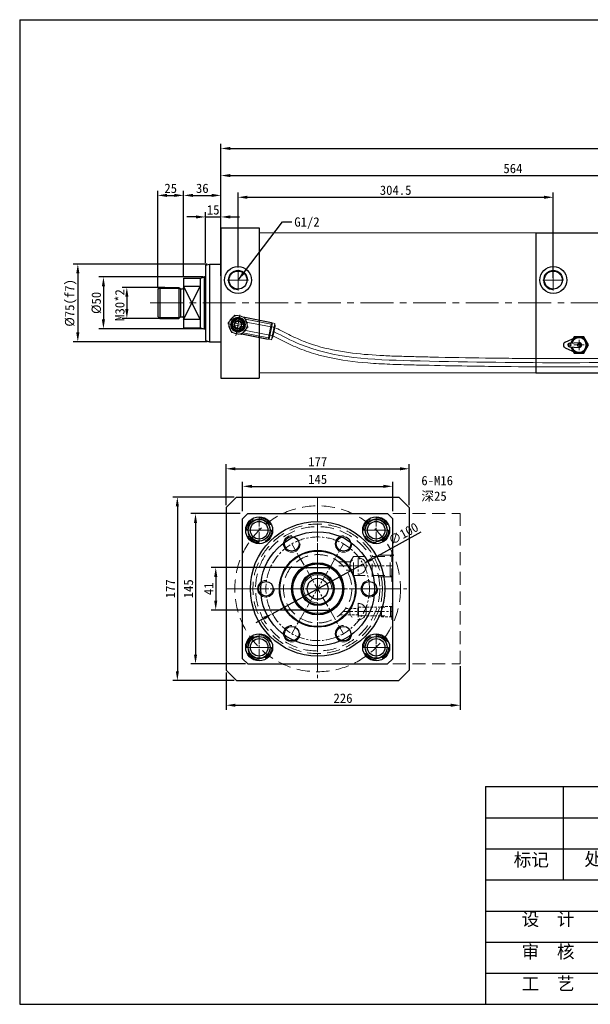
# Model space of a CAD drawing. Header units: millimetres. Extents: x -14356 to -12956, y -3120 to -2170.
# Tile 1 of 3: x -14356 to -13805, y -3120 to -2170. Entities that reach past the tile are written whole.
import ezdxf

# ---------------------------------------------------------------- set-up
doc = ezdxf.new("R2010")
doc.units = ezdxf.units.MM
doc.linetypes.add('CENTER', pattern=[50.8, 31.75, -6.35, 6.35, -6.35])
doc.linetypes.add('DASHED', pattern=[19.05, 12.7, -6.35])
doc.layers.get('Defpoints').update_dxf_attribs({"lineweight": 25})
for name, color, linetype, lineweight in [('图层1', 7, 'Continuous', 25), ('图层2', 3, 'CENTER', 13), ('图层3', 2, 'Continuous', 13), ('图层4', 1, 'Continuous', 30), ('图层5', 5, 'DASHED', 13), ('图层7', 4, 'Continuous', 15)]:
    doc.layers.add(name, color=color, linetype=linetype, lineweight=lineweight)
doc.dimstyles.new('ISO-25', dxfattribs={"dimtxt": 2.5, "dimasz": 2.5, "dimexe": 1.25, "dimexo": 0.625, "dimtad": 1, "dimtxsty": 'Standard', "dimcen": 2.5, "dimadec": 0, "dimazin": 0, "dimtfac": 1, "dimtmove": 0, "dimatfit": 3, "dimfxl": 1, "dimarcsym": 0})

# ---------------------------------------------------------------- blocks, each defined once
blk = doc.blocks.new('*D734')
at = {"layer": 'Defpoints', "color": 0}
for p in [(-14213.99, -2428.07), (-14252.84, -2458.07), (-14213.99, -2458.07)]:
    blk.add_point(p, dxfattribs=at)
at = {"layer": '图层3', "color": 0, "lineweight": -2}
for p, q in [((-14216.24, -2428.07), (-14257.34, -2428.07)), ((-14252.84, -2437.07), (-14252.84, -2449.07)), ((-14216.24, -2458.07), (-14257.34, -2458.07))]:
    blk.add_line(p, q, dxfattribs=at)
at = {"layer": '图层3', "color": 0}
for points in [[(-14251.34, -2437.07), (-14254.34, -2437.07), (-14252.84, -2428.07)], [(-14254.34, -2449.07), (-14251.34, -2449.07), (-14252.84, -2458.07)]]:
    blk.add_solid(points, dxfattribs=at)
at = {"layer": '图层3', "color": 0, "insert": (-14259.59, -2445.14), "char_height": 9, "attachment_point": 5, "rotation": 90}
blk.add_mtext('M30*2', dxfattribs=at)
blk = doc.blocks.new('*D735')
at = {"layer": 'Defpoints', "color": 0}
for p in [(-14176.99, -2418.07), (-14275.47, -2468.07), (-14176.99, -2468.07)]:
    blk.add_point(p, dxfattribs=at)
at = {"layer": '图层3', "color": 0, "lineweight": -2}
for p, q in [((-14179.24, -2418.07), (-14279.97, -2418.07)), ((-14275.47, -2427.07), (-14275.47, -2459.07)), ((-14179.24, -2468.07), (-14279.97, -2468.07))]:
    blk.add_line(p, q, dxfattribs=at)
at = {"layer": '图层3', "color": 0}
for points in [[(-14273.97, -2427.07), (-14276.97, -2427.07), (-14275.47, -2418.07)], [(-14276.97, -2459.07), (-14273.97, -2459.07), (-14275.47, -2468.07)]]:
    blk.add_solid(points, dxfattribs=at)
at = {"layer": '图层3', "color": 0, "insert": (-14282.22, -2443.07), "char_height": 9, "attachment_point": 5, "rotation": 90}
blk.add_mtext('%%c50', dxfattribs=at)
blk = doc.blocks.new('*D736')
at = {"layer": 'Defpoints', "color": 0}
for p in [(-14172.99, -2405.57), (-14300.21, -2480.57), (-14172.99, -2480.57)]:
    blk.add_point(p, dxfattribs=at)
at = {"layer": '图层3', "color": 0, "lineweight": -2}
for p, q in [((-14175.24, -2405.57), (-14304.71, -2405.57)), ((-14300.21, -2414.57), (-14300.21, -2471.57)), ((-14175.24, -2480.57), (-14304.71, -2480.57))]:
    blk.add_line(p, q, dxfattribs=at)
at = {"layer": '图层3', "color": 0}
for points in [[(-14298.71, -2414.57), (-14301.71, -2414.57), (-14300.21, -2405.57)], [(-14301.71, -2471.57), (-14298.71, -2471.57), (-14300.21, -2480.57)]]:
    blk.add_solid(points, dxfattribs=at)
at = {"layer": '图层3', "color": 0, "insert": (-14306.96, -2443.07), "char_height": 9, "attachment_point": 5, "rotation": 90}
blk.add_mtext('%%C75(f7)', dxfattribs=at)
blk = doc.blocks.new('*D737')
at = {"layer": 'Defpoints', "color": 0}
for p in [(-14197.99, -2339.35), (-14197.99, -2419.07), (-14222.99, -2431.07)]:
    blk.add_point(p, dxfattribs=at)
at = {"layer": '图层3', "color": 0, "lineweight": -2}
for p, q in [((-14222.99, -2428.82), (-14222.99, -2334.85)), ((-14197.99, -2416.82), (-14197.99, -2334.85)), ((-14213.99, -2339.35), (-14206.99, -2339.35))]:
    blk.add_line(p, q, dxfattribs=at)
at = {"layer": '图层3', "color": 0}
for points in [[(-14213.99, -2337.85), (-14213.99, -2340.85), (-14222.99, -2339.35)], [(-14206.99, -2340.85), (-14206.99, -2337.85), (-14197.99, -2339.35)]]:
    blk.add_solid(points, dxfattribs=at)
at = {"layer": '图层3', "color": 0, "insert": (-14210.49, -2332.6), "char_height": 9, "attachment_point": 5}
blk.add_mtext('25', dxfattribs=at)
blk = doc.blocks.new('*D738')
at = {"layer": 'Defpoints', "color": 0}
for p in [(-14161.99, -2360.14), (-14176.99, -2406.64), (-14161.99, -2406.64)]:
    blk.add_point(p, dxfattribs=at)
at = {"layer": '图层3', "color": 0, "lineweight": -2}
for p, q in [((-14176.99, -2404.39), (-14176.99, -2355.64)), ((-14161.99, -2404.39), (-14161.99, -2355.64)), ((-14185.99, -2360.14), (-14194.99, -2360.14)), ((-14176.99, -2360.14), (-14161.99, -2360.14)), ((-14152.99, -2360.14), (-14143.99, -2360.14))]:
    blk.add_line(p, q, dxfattribs=at)
at = {"layer": '图层3', "color": 0}
for points in [[(-14185.99, -2361.64), (-14185.99, -2358.64), (-14176.99, -2360.14)], [(-14152.99, -2358.64), (-14152.99, -2361.64), (-14161.99, -2360.14)]]:
    blk.add_solid(points, dxfattribs=at)
at = {"layer": '图层3', "color": 0, "insert": (-14169.49, -2353.39), "char_height": 9, "attachment_point": 5}
blk.add_mtext('15', dxfattribs=at)
blk = doc.blocks.new('*D739')
at = {"layer": 'Defpoints', "color": 0}
for p in [(-14161.99, -2339.35), (-14197.99, -2419.07), (-14161.99, -2419.07)]:
    blk.add_point(p, dxfattribs=at)
at = {"layer": '图层3', "color": 0, "lineweight": -2}
for p, q in [((-14197.99, -2416.82), (-14197.99, -2334.85)), ((-14161.99, -2416.82), (-14161.99, -2334.85)), ((-14188.99, -2339.35), (-14170.99, -2339.35))]:
    blk.add_line(p, q, dxfattribs=at)
at = {"layer": '图层3', "color": 0}
for points in [[(-14188.99, -2337.85), (-14188.99, -2340.85), (-14197.99, -2339.35)], [(-14170.99, -2340.85), (-14170.99, -2337.85), (-14161.99, -2339.35)]]:
    blk.add_solid(points, dxfattribs=at)
at = {"layer": '图层3', "color": 0, "insert": (-14179.99, -2332.6), "char_height": 9, "attachment_point": 5}
blk.add_mtext('36', dxfattribs=at)
blk = doc.blocks.new('*D741')
at = {"layer": 'Defpoints', "color": 0}
for p in [(-13840.99, -2341.16), (-14145.49, -2411.07), (-13840.99, -2421.07)]:
    blk.add_point(p, dxfattribs=at)
at = {"layer": '图层3', "color": 0, "lineweight": -2}
for p, q in [((-14145.49, -2408.82), (-14145.49, -2336.66)), ((-13840.99, -2418.82), (-13840.99, -2336.66)), ((-14136.49, -2341.16), (-13849.99, -2341.16))]:
    blk.add_line(p, q, dxfattribs=at)
at = {"layer": '图层3', "color": 0}
for points in [[(-14136.49, -2339.66), (-14136.49, -2342.66), (-14145.49, -2341.16)], [(-13849.99, -2342.66), (-13849.99, -2339.66), (-13840.99, -2341.16)]]:
    blk.add_solid(points, dxfattribs=at)
at = {"layer": '图层3', "color": 0, "insert": (-13993.24, -2334.41), "char_height": 9, "attachment_point": 5}
blk.add_mtext('304.5', dxfattribs=at)
blk = doc.blocks.new('*D742')
at = {"layer": 'Defpoints', "color": 0}
for p in [(-13009.99, -2294.07), (-13009.99, -2354.57), (-14161.99, -2375.57)]:
    blk.add_point(p, dxfattribs=at)
at = {"layer": '图层3', "color": 0, "lineweight": -2}
for p, q in [((-14161.99, -2373.32), (-14161.99, -2289.57)), ((-14152.99, -2294.07), (-13018.99, -2294.07)), ((-13009.99, -2352.32), (-13009.99, -2289.57))]:
    blk.add_line(p, q, dxfattribs=at)
at = {"layer": '图层3', "color": 0}
for points in [[(-14152.99, -2292.57), (-14152.99, -2295.57), (-14161.99, -2294.07)], [(-13018.99, -2295.57), (-13018.99, -2292.57), (-13009.99, -2294.07)]]:
    blk.add_solid(points, dxfattribs=at)
at = {"layer": '图层3', "color": 0, "insert": (-13585.99, -2287.32), "char_height": 9, "attachment_point": 5}
blk.add_mtext('1152', dxfattribs=at)
blk = doc.blocks.new('*D750')
at = {"layer": 'Defpoints', "color": 0}
for p in [(-13597.99, -2320.23), (-13597.99, -2353.32), (-14161.99, -2370.57)]:
    blk.add_point(p, dxfattribs=at)
at = {"layer": '图层3', "color": 0, "lineweight": -2}
for p, q in [((-14161.99, -2368.32), (-14161.99, -2315.73)), ((-13597.99, -2351.07), (-13597.99, -2315.73)), ((-14152.99, -2320.23), (-13606.99, -2320.23))]:
    blk.add_line(p, q, dxfattribs=at)
at = {"layer": '图层3', "color": 0}
for points in [[(-14152.99, -2318.73), (-14152.99, -2321.73), (-14161.99, -2320.23)], [(-13606.99, -2321.73), (-13606.99, -2318.73), (-13597.99, -2320.23)]]:
    blk.add_solid(points, dxfattribs=at)
at = {"layer": '图层3', "color": 0, "insert": (-13879.99, -2313.48), "char_height": 9, "attachment_point": 5}
blk.add_mtext('564', dxfattribs=at)
blk = doc.blocks.new('*D766')
at = {"layer": 'Defpoints', "color": 0}
for p in [(-14081.04, -2698.42), (-14167, -2739.42), (-14080.4, -2739.42)]:
    blk.add_point(p, dxfattribs=at)
at = {"layer": '图层3', "color": 0, "lineweight": -2}
for p, q in [((-14083.29, -2698.42), (-14171.5, -2698.42)), ((-14167, -2707.42), (-14167, -2730.42)), ((-14082.65, -2739.42), (-14171.5, -2739.42))]:
    blk.add_line(p, q, dxfattribs=at)
at = {"layer": '图层3', "color": 0}
for points in [[(-14165.5, -2707.42), (-14168.5, -2707.42), (-14167, -2698.42)], [(-14168.5, -2730.42), (-14165.5, -2730.42), (-14167, -2739.42)]]:
    blk.add_solid(points, dxfattribs=at)
at = {"layer": '图层3', "color": 0, "insert": (-14173.75, -2718.92), "char_height": 9, "attachment_point": 5, "rotation": 90}
blk.add_mtext('41', dxfattribs=at)
blk = doc.blocks.new('*D767')
at = {"layer": 'Defpoints', "color": 0}
for p in [(-14141.06, -2646.42), (-14186.53, -2791.42), (-14136.06, -2791.42)]:
    blk.add_point(p, dxfattribs=at)
at = {"layer": '图层3', "color": 0, "lineweight": -2}
for p, q in [((-14143.31, -2646.42), (-14191.03, -2646.42)), ((-14186.53, -2655.42), (-14186.53, -2782.42)), ((-14138.31, -2791.42), (-14191.03, -2791.42))]:
    blk.add_line(p, q, dxfattribs=at)
at = {"layer": '图层3', "color": 0}
for points in [[(-14185.03, -2655.42), (-14188.03, -2655.42), (-14186.53, -2646.42)], [(-14188.03, -2782.42), (-14185.03, -2782.42), (-14186.53, -2791.42)]]:
    blk.add_solid(points, dxfattribs=at)
at = {"layer": '图层3', "color": 0, "insert": (-14193.28, -2718.92), "char_height": 9, "attachment_point": 5, "rotation": 90}
blk.add_mtext('145', dxfattribs=at)
blk = doc.blocks.new('*D768')
at = {"layer": 'Defpoints', "color": 0}
for p in [(-13996.06, -2620.07), (-14141.06, -2646.42), (-13996.06, -2646.42)]:
    blk.add_point(p, dxfattribs=at)
at = {"layer": '图层3', "color": 0, "lineweight": -2}
for p, q in [((-14141.06, -2644.17), (-14141.06, -2615.57)), ((-14132.06, -2620.07), (-14005.06, -2620.07)), ((-13996.06, -2644.17), (-13996.06, -2615.57))]:
    blk.add_line(p, q, dxfattribs=at)
at = {"layer": '图层3', "color": 0}
for points in [[(-14132.06, -2618.57), (-14132.06, -2621.57), (-14141.06, -2620.07)], [(-14005.06, -2621.57), (-14005.06, -2618.57), (-13996.06, -2620.07)]]:
    blk.add_solid(points, dxfattribs=at)
at = {"layer": '图层3', "color": 0, "insert": (-14068.56, -2613.32), "char_height": 9, "attachment_point": 5}
blk.add_mtext('145', dxfattribs=at)
blk = doc.blocks.new('*D769')
at = {"layer": 'Defpoints', "color": 0}
for p in [(-13931.06, -2791.42), (-14157.06, -2797.42), (-13931.06, -2831.29)]:
    blk.add_point(p, dxfattribs=at)
at = {"layer": '图层3', "color": 0, "lineweight": -2}
for p, q in [((-14157.06, -2799.67), (-14157.06, -2835.79)), ((-13931.06, -2793.67), (-13931.06, -2835.79)), ((-14148.06, -2831.29), (-13940.06, -2831.29))]:
    blk.add_line(p, q, dxfattribs=at)
at = {"layer": '图层3', "color": 0}
for points in [[(-14148.06, -2829.79), (-14148.06, -2832.79), (-14157.06, -2831.29)], [(-13940.06, -2832.79), (-13940.06, -2829.79), (-13931.06, -2831.29)]]:
    blk.add_solid(points, dxfattribs=at)
at = {"layer": '图层3', "color": 0, "insert": (-14044.06, -2824.54), "char_height": 9, "attachment_point": 5}
blk.add_mtext('226', dxfattribs=at)
blk = doc.blocks.new('*D770')
at = {"layer": 'Defpoints', "color": 0}
for p in [(-14024.73, -2694.86), (-14112.4, -2742.98)]:
    blk.add_point(p, dxfattribs=at)
at = {"layer": '图层3', "color": 0, "lineweight": -2}
for p, q in [((-14016.84, -2690.53), (-13968.69, -2664.1)), ((-14112.4, -2742.98), (-14024.73, -2694.86)), ((-14120.29, -2747.31), (-14128.17, -2751.64))]:
    blk.add_line(p, q, dxfattribs=at)
at = {"layer": '图层3', "color": 0}
for points in [[(-14017.57, -2689.22), (-14016.12, -2691.85), (-14024.73, -2694.86)], [(-14119.56, -2748.63), (-14121.01, -2746), (-14112.4, -2742.98)]]:
    blk.add_solid(points, dxfattribs=at)
at = {"layer": '图层3', "color": 0, "insert": (-13985.74, -2665.76), "char_height": 9, "attachment_point": 5, "rotation": 28.76227}
blk.add_mtext('∅100', dxfattribs=at)
blk = doc.blocks.new('*D771')
at = {"layer": 'Defpoints', "color": 0}
for p in [(-13980.06, -2603.11), (-14157.06, -2640.42), (-13980.06, -2640.42)]:
    blk.add_point(p, dxfattribs=at)
at = {"layer": '图层3', "color": 0, "lineweight": -2}
for p, q in [((-14157.06, -2638.17), (-14157.06, -2598.61)), ((-13980.06, -2638.17), (-13980.06, -2598.61)), ((-14148.06, -2603.11), (-13989.06, -2603.11))]:
    blk.add_line(p, q, dxfattribs=at)
at = {"layer": '图层3', "color": 0}
for points in [[(-14148.06, -2601.61), (-14148.06, -2604.61), (-14157.06, -2603.11)], [(-13989.06, -2604.61), (-13989.06, -2601.61), (-13980.06, -2603.11)]]:
    blk.add_solid(points, dxfattribs=at)
at = {"layer": '图层3', "color": 0, "insert": (-14068.56, -2596.36), "char_height": 9, "attachment_point": 5}
blk.add_mtext('177', dxfattribs=at)
blk = doc.blocks.new('*D772')
at = {"layer": 'Defpoints', "color": 0}
for p in [(-14147.06, -2630.42), (-14204.08, -2807.42), (-14147.06, -2807.42)]:
    blk.add_point(p, dxfattribs=at)
at = {"layer": '图层3', "color": 0, "lineweight": -2}
for p, q in [((-14149.31, -2630.42), (-14208.58, -2630.42)), ((-14204.08, -2639.42), (-14204.08, -2798.42)), ((-14149.31, -2807.42), (-14208.58, -2807.42))]:
    blk.add_line(p, q, dxfattribs=at)
at = {"layer": '图层3', "color": 0}
for points in [[(-14202.58, -2639.42), (-14205.58, -2639.42), (-14204.08, -2630.42)], [(-14205.58, -2798.42), (-14202.58, -2798.42), (-14204.08, -2807.42)]]:
    blk.add_solid(points, dxfattribs=at)
at = {"layer": '图层3', "color": 0, "insert": (-14210.83, -2718.92), "char_height": 9, "attachment_point": 5, "rotation": 90}
blk.add_mtext('177', dxfattribs=at)

msp = doc.modelspace()

# ---------------------------------------------------------------- linework, layer by layer
at = {"layer": '图层1'}
for p, q in [((-14161.989, -2370.565), (-14161.989, -2515.565)), ((-14161.989, -2370.565), (-14124.989, -2370.565)), ((-14124.989, -2370.565), (-14124.989, -2515.565)), ((-14124.989, -2375.565), (-14124.989, -2380.565)), ((-13857.989, -2375.565), (-13597.989, -2375.565)), ((-13857.989, -2375.565), (-13857.989, -2510.565)), ((-14176.989, -2406.637), (-14172.989, -2405.565)), ((-14176.989, -2406.637), (-14176.989, -2479.493)), ((-14172.989, -2405.565), (-14161.989, -2405.565)), ((-14172.989, -2405.565), (-14172.989, -2480.565)), ((-14197.989, -2419.065), (-14197.989, -2467.065)), ((-14197.989, -2419.065), (-14181.989, -2419.065)), ((-14181.989, -2419.065), (-14178.511, -2418.133)), ((-14181.989, -2419.065), (-14181.989, -2467.065)), ((-14178.257, -2418.083), (-14178.257, -2468.048)), ((-14177.993, -2418.065), (-14176.989, -2418.065)), ((-14220.989, -2428.065), (-14222.989, -2430.065)), ((-14222.989, -2430.065), (-14222.989, -2456.065)), ((-14222.989, -2431.065), (-14222.989, -2455.065)), ((-14220.989, -2428.065), (-14202.489, -2428.065)), ((-14220.989, -2428.065), (-14220.989, -2458.065)), ((-14202.489, -2428.065), (-14202.489, -2458.065)), ((-14202.489, -2428.065), (-14201.282, -2429.272)), ((-14200.989, -2429.565), (-14200.989, -2456.655)), ((-14200.575, -2429.565), (-14198.989, -2429.565)), ((-14197.989, -2458.94), (-14181.989, -2427.191)), ((-14197.989, -2427.191), (-14181.989, -2458.94)), ((-14181.989, -2427.191), (-14197.989, -2427.191)), ((-14222.989, -2456.065), (-14220.989, -2458.065)), ((-14220.989, -2458.065), (-14202.489, -2458.065)), ((-14202.489, -2458.065), (-14201.282, -2456.858)), ((-14200.575, -2456.565), (-14198.989, -2456.565)), ((-14181.989, -2458.94), (-14197.989, -2458.94)), ((-14197.989, -2467.065), (-14181.989, -2467.065)), ((-14181.989, -2467.065), (-14178.511, -2467.997)), ((-14177.993, -2468.065), (-14176.989, -2468.065)), ((-14176.989, -2479.493), (-14172.989, -2480.565)), ((-13829.416, -2480.964), (-13819.499, -2476.419)), ((-13820.784, -2475.692), (-13821.818, -2477.482)), ((-13811.547, -2475.692), (-13820.784, -2475.692)), ((-13806.928, -2483.692), (-13811.547, -2475.692)), ((-14172.989, -2480.565), (-14161.989, -2480.565)), ((-13829.416, -2486.419), (-13819.499, -2490.964)), ((-13825.306, -2481.897), (-13816.36, -2481.199)), ((-13825.306, -2485.486), (-13816.36, -2486.184)), ((-13811.547, -2491.692), (-13806.928, -2483.692)), ((-13821.818, -2489.901), (-13820.784, -2491.692)), ((-13820.784, -2491.692), (-13811.547, -2491.692)), ((-14161.989, -2515.565), (-14124.989, -2515.565)), ((-13857.989, -2510.565), (-13597.989, -2510.565)), ((-14136.064, -2646.421), (-14141.064, -2651.421)), ((-14136.064, -2646.421), (-14001.064, -2646.421)), ((-13996.064, -2651.421), (-14001.064, -2646.421)), ((-14141.064, -2786.421), (-14141.064, -2651.421)), ((-13996.064, -2786.421), (-13996.064, -2651.421)), ((-14081.044, -2698.421), (-14056.084, -2698.421)), ((-14081.044, -2739.421), (-14056.084, -2739.421)), ((-14141.064, -2786.421), (-14136.064, -2791.421)), ((-14136.064, -2791.421), (-14001.064, -2791.421)), ((-13996.064, -2786.421), (-14001.064, -2791.421)), ((-13831.358, -2909.833), (-13831.358, -2999.833)), ((-13906.358, -2939.833), (-13456.358, -2939.833)), ((-13906.358, -2969.833), (-12956.358, -2969.833)), ((-13906.358, -2999.833), (-12956.358, -2999.833)), ((-13906.358, -3029.833), (-13456.358, -3029.833)), ((-13906.358, -3059.833), (-13456.358, -3059.833)), ((-13906.358, -3089.833), (-13456.358, -3089.833))]:
    msp.add_line(p, q, dxfattribs=at)
at = {"layer": '图层1', "ltscale": 3}
for p, q in [((-14147.064, -2630.421), (-14157.064, -2640.421)), ((-14147.064, -2630.421), (-13990.064, -2630.421)), ((-13980.064, -2640.421), (-13990.064, -2630.421)), ((-14157.064, -2640.421), (-14157.064, -2797.421)), ((-13980.064, -2640.421), (-13980.064, -2797.421)), ((-14147.064, -2807.421), (-14157.064, -2797.421)), ((-13980.064, -2797.421), (-13990.064, -2807.421)), ((-14147.064, -2807.421), (-13990.064, -2807.421))]:
    msp.add_line(p, q, dxfattribs=at)
at = {"layer": '图层1'}
for centre, radius in [((-14145.489, -2421.065), 13), ((-14145.489, -2421.065), 8.67), ((-13840.989, -2421.065), 13), ((-13840.989, -2421.065), 8.67), ((-13825.166, -2483.692), 1), ((-13816.166, -2483.692), 1.5), ((-14125.064, -2662.421), 13), ((-14012.064, -2662.421), 13), ((-14125.064, -2662.421), 10.5), ((-14125.064, -2662.421), 8.5), ((-14068.564, -2718.921), 65), ((-14012.064, -2662.421), 10.5), ((-14012.064, -2662.421), 8.5), ((-14068.564, -2718.921), 55), ((-14093.564, -2675.619), 7), ((-14043.564, -2675.619), 7), ((-14068.564, -2718.921), 37.012), ((-14068.564, -2718.921), 36.428), ((-14068.564, -2718.921), 25.2), ((-14068.564, -2718.921), 25), ((-14068.564, -2718.921), 24), ((-14068.564, -2718.921), 16), ((-14068.564, -2718.921), 15), ((-14118.564, -2718.921), 7), ((-14068.564, -2718.921), 10.1), ((-14018.564, -2718.921), 7), ((-14125.064, -2775.421), 13), ((-14093.564, -2762.222), 7), ((-14043.564, -2762.222), 7), ((-14012.064, -2775.421), 13), ((-14125.064, -2775.421), 10.5), ((-14125.064, -2775.421), 8.5), ((-14012.064, -2775.421), 10.5), ((-14012.064, -2775.421), 8.5)]:
    msp.add_circle(centre, radius, dxfattribs=at)
for centre, radius, start, end in [((-14177.993, -2420.065), 2, 90, 105), ((-14200.575, -2428.565), 1, 225, 270), ((-14198.989, -2428.565), 1, 270, 0), ((-14200.575, -2457.565), 1, 90, 135), ((-14198.989, -2457.565), 1, 0, 90), ((-14177.993, -2466.065), 2, 255, 270), ((-13816.166, -2483.692), 8, 193.749113, 166.250887), ((-13816.166, -2483.692), 7, 196.463989, 163.536011), ((-13828.166, -2483.692), 3, 114.624318, 245.375682), ((-13825.166, -2483.692), 1.8, 94.460844, 265.539156), ((-13816.166, -2483.692), 2.5, 265.539156, 94.460844)]:
    msp.add_arc(centre, radius, start, end, dxfattribs=at)
at = {"layer": '图层2'}
for p, q in [((-14145.489, -2431.065), (-14145.489, -2411.065)), ((-13840.989, -2431.065), (-13840.989, -2411.065)), ((-14155.489, -2421.065), (-14135.489, -2421.065)), ((-13850.989, -2421.065), (-13830.989, -2421.065)), ((-14230.422, -2443.065), (-13007.989, -2443.065)), ((-14143.764, -2455.229), (-14147.534, -2474.871)), ((-14155.47, -2463.165), (-14135.828, -2466.935)), ((-13816.166, -2488.692), (-13816.166, -2478.692)), ((-13821.166, -2483.692), (-13811.166, -2483.692))]:
    msp.add_line(p, q, dxfattribs=at)
at = {"layer": '图层2', "ltscale": 0.5}
for p, q in [((-14068.564, -2630.421), (-14068.564, -2807.421)), ((-14157.064, -2718.921), (-13980.064, -2718.921))]:
    msp.add_line(p, q, dxfattribs=at)
at = {"layer": '图层2', "ltscale": 0.3}
for p, q in [((-14125.064, -2649.421), (-14125.064, -2675.421)), ((-14068.564, -2791.421), (-14068.564, -2646.421)), ((-14012.064, -2649.421), (-14012.064, -2675.421)), ((-14125.064, -2673.421), (-14125.064, -2651.421)), ((-14012.064, -2673.421), (-14012.064, -2651.421)), ((-14138.064, -2662.421), (-14112.064, -2662.421)), ((-14136.064, -2662.421), (-14114.064, -2662.421)), ((-14025.064, -2662.421), (-13999.064, -2662.421)), ((-14023.064, -2662.421), (-14001.064, -2662.421)), ((-14043.564, -2675.619), (-14093.564, -2762.222)), ((-14043.564, -2762.222), (-14093.564, -2675.619)), ((-14048.242, -2696.921), (-13996.064, -2696.921)), ((-14029.564, -2688.921), (-14029.564, -2704.921)), ((-14141.064, -2718.921), (-13996.064, -2718.921)), ((-14029.564, -2732.921), (-14029.564, -2748.921)), ((-14043.968, -2740.921), (-13996.064, -2740.921)), ((-14125.064, -2762.421), (-14125.064, -2788.421)), ((-14125.064, -2786.421), (-14125.064, -2764.421)), ((-14012.064, -2762.421), (-14012.064, -2788.421)), ((-14012.064, -2786.421), (-14012.064, -2764.421)), ((-14138.064, -2775.421), (-14112.064, -2775.421)), ((-14136.064, -2775.421), (-14114.064, -2775.421)), ((-14025.064, -2775.421), (-13999.064, -2775.421)), ((-14023.064, -2775.421), (-14001.064, -2775.421))]:
    msp.add_line(p, q, dxfattribs=at)
msp.add_circle((-14068.564, -2718.921), 50, dxfattribs=at)
at = {"layer": '图层4'}
for p, q in [((-14356.358, -2169.833), (-12956.358, -2169.833)), ((-14356.358, -2169.833), (-14356.358, -3119.833)), ((-13906.358, -2909.833), (-12956.358, -2909.833)), ((-13906.358, -2909.833), (-13906.358, -3119.833)), ((-14356.358, -3119.833), (-12956.358, -3119.833)), ((-13906.358, -3119.833), (-12956.358, -3119.833))]:
    msp.add_line(p, q, dxfattribs=at)
at = {"layer": '图层5'}
for p, q in [((-13996.064, -2646.421), (-13931.064, -2646.421)), ((-13931.064, -2791.421), (-13931.064, -2646.421)), ((-14034.064, -2687.621), (-14037.124, -2692.921)), ((-14034.064, -2706.221), (-14034.064, -2687.621)), ((-14003.564, -2687.621), (-14034.064, -2687.621)), ((-14016.064, -2707.421), (-14016.064, -2686.421)), ((-13997.364, -2686.421), (-14016.064, -2686.421)), ((-13998.564, -2687.621), (-13997.064, -2686.121)), ((-13998.564, -2706.221), (-13998.564, -2687.621)), ((-13997.064, -2711.921), (-13997.064, -2681.921)), ((-13997.064, -2681.921), (-13996.064, -2681.921)), ((-14048.242, -2692.921), (-14037.124, -2692.921)), ((-14037.124, -2700.921), (-14037.124, -2692.921)), ((-14040.906, -2700.921), (-14037.124, -2700.921)), ((-14034.064, -2706.221), (-14037.124, -2700.921)), ((-14003.564, -2706.221), (-14034.064, -2706.221)), ((-13997.364, -2707.421), (-14016.064, -2707.421)), ((-13998.564, -2706.221), (-13997.064, -2707.721)), ((-13997.064, -2711.921), (-13996.064, -2711.921)), ((-13998.064, -2736.671), (-13997.064, -2735.671)), ((-13997.064, -2748.421), (-13997.064, -2733.421)), ((-13997.064, -2733.421), (-13996.064, -2733.421)), ((-14029.064, -2736.671), (-14029.786, -2737.921)), ((-14029.786, -2737.921), (-14029.786, -2743.921)), ((-14029.064, -2745.171), (-14029.786, -2743.921)), ((-14029.064, -2745.171), (-14029.064, -2736.671)), ((-14021.564, -2736.671), (-14021.564, -2743.421)), ((-14007.064, -2745.821), (-14007.064, -2736.021)), ((-13998.064, -2745.171), (-13998.064, -2736.671)), ((-13998.064, -2745.171), (-13997.064, -2746.171)), ((-13997.064, -2748.421), (-13996.064, -2748.421)), ((-13996.064, -2791.421), (-13931.064, -2791.421))]:
    msp.add_line(p, q, dxfattribs=at)
at = {"layer": '图层5', "ltscale": 0.2}
for p, q in [((-14047.024, -2743.921), (-14029.786, -2743.921)), ((-14041.583, -2737.921), (-14029.786, -2737.921)), ((-14029.064, -2736.671), (-14003.064, -2736.671)), ((-14029.064, -2745.171), (-14003.064, -2745.171)), ((-14007.064, -2736.021), (-13997.414, -2736.021)), ((-14007.064, -2745.821), (-13997.414, -2745.821))]:
    msp.add_line(p, q, dxfattribs=at)
at = {"layer": '图层5'}
for centre, radius in [((-14068.564, -2718.921), 80), ((-14125.064, -2662.421), 12), ((-14012.064, -2662.421), 12), ((-14068.564, -2718.921), 62.5), ((-14068.564, -2718.921), 60), ((-14068.564, -2718.921), 33), ((-14029.564, -2696.921), 8), ((-14029.564, -2740.921), 8), ((-14125.064, -2775.421), 12), ((-14012.064, -2775.421), 12)]:
    msp.add_circle(centre, radius, dxfattribs=at)
at = {"layer": '图层7'}
for p, q in [((-14124.989, -2375.565), (-13857.989, -2375.565)), ((-14221.989, -2429.065), (-14201.489, -2429.065)), ((-14221.989, -2457.065), (-14201.489, -2457.065)), ((-14148.706, -2454.942), (-14155.128, -2462.365)), ((-14139.067, -2456.793), (-14148.706, -2454.942)), ((-14143.644, -2454.605), (-14147.334, -2473.826)), ((-14144.869, -2460.985), (-14144.735, -2460.287)), ((-14109.969, -2466.961), (-14144.735, -2460.287)), ((-14140.871, -2456.548), (-14139.029, -2456.902)), ((-14140.074, -2457.089), (-14138.885, -2457.317)), ((-14135.85, -2466.066), (-14139.067, -2456.793)), ((-14139.029, -2456.902), (-14113.068, -2461.886)), ((-14138.885, -2457.317), (-14113.14, -2462.26)), ((-14138.44, -2458.701), (-14113.38, -2463.511)), ((-14138.402, -2458.708), (-14113.38, -2463.511)), ((-14155.128, -2462.365), (-14151.911, -2471.638)), ((-14140.442, -2466.05), (-14150.856, -2464.05)), ((-14150.536, -2462.381), (-14140.121, -2464.38)), ((-14146.243, -2468.144), (-14146.109, -2467.445)), ((-14146.243, -2468.144), (-14111.478, -2474.818)), ((-14142.272, -2473.488), (-14135.85, -2466.066)), ((-14116.235, -2478.385), (-14113.068, -2461.886)), ((-14115.276, -2478.161), (-14112.26, -2462.448)), ((-14112.762, -2465.067), (-14113.646, -2464.897)), ((-14113.103, -2478.579), (-14110.086, -2462.866)), ((-14110.086, -2462.866), (-14112.26, -2462.448)), ((-14111.729, -2476.127), (-14109.718, -2465.652)), ((-14109.718, -2465.652), (-14110.086, -2462.866)), ((-14151.911, -2471.638), (-14142.272, -2473.488)), ((-14144.039, -2473.047), (-14142.196, -2473.401)), ((-14143.098, -2472.84), (-14141.909, -2473.068)), ((-14142.196, -2473.401), (-14116.235, -2478.385)), ((-14141.909, -2473.068), (-14116.164, -2478.011)), ((-14140.983, -2471.948), (-14115.923, -2476.759)), ((-14140.946, -2471.955), (-14115.923, -2476.759)), ((-14115.657, -2475.373), (-14114.773, -2475.543)), ((-14115.276, -2478.161), (-14113.103, -2478.579)), ((-14113.103, -2478.579), (-14111.729, -2476.127)), ((-14124.989, -2510.565), (-13857.989, -2510.565))]:
    msp.add_line(p, q, dxfattribs=at)
for radius in [7.16, 6.579, 5.96, 5.37, 3.58, 3.289]:
    msp.add_circle((-14145.489, -2464.215), radius, dxfattribs=at)
for centre, radius, start, end in [((-14145.489, -2421.065), 9.4, 0, 270), ((-13840.989, -2421.065), 9.4, 0, 270), ((-14145.489, -2464.215), 8.95, 120.886819, 157.378934), ((-14145.489, -2464.215), 5.723, 334.132877, 274.132877), ((-14145.489, -2464.215), 8.95, 97.378934, 120.886819), ((-14145.489, -2464.215), 4.17, 0.894299, 157.371454), ((-14145.489, -2464.215), 8.95, 60.886819, 97.378934), ((-14145.489, -2464.215), 8.95, 37.378934, 60.886819), ((-14145.489, -2464.215), 8.95, 0.886819, 37.378934), ((-14145.489, -2464.215), 8.95, 157.378934, 180.886819), ((-14145.489, -2464.215), 8.95, 180.886819, 217.378934), ((-14145.489, -2464.215), 8.95, 217.378934, 240.886819), ((-14145.489, -2464.215), 4.17, 180.894299, 337.371454), ((-14145.489, -2464.215), 8.95, 300.886819, 337.378934), ((-14145.489, -2464.215), 8.95, 337.378934, 0.886819), ((-14145.489, -2464.215), 8.95, 240.886819, 277.378934), ((-14145.489, -2464.215), 8.95, 277.378934, 300.886819), ((-14125.064, -2662.421), 11, 0, 270), ((-14012.064, -2662.421), 11, 270, 180), ((-14093.564, -2675.619), 8, 90, 0), ((-14043.564, -2675.619), 8, 90, 0), ((-14068.564, -2718.921), 13.6, 0, 270), ((-14118.564, -2718.921), 8, 90, 0), ((-14018.564, -2718.921), 8, 90, 0), ((-14093.564, -2762.222), 8, 90, 0), ((-14043.564, -2762.222), 8, 90, 0), ((-14125.064, -2775.421), 11, 90, 0), ((-14012.064, -2775.421), 11, 180, 90)]:
    msp.add_arc(centre, radius, start, end, dxfattribs=at)
for points, knots in [([(-13353.989, -2479.565), (-13387.886, -2481.041), (-13405.146, -2482.01), (-13456.914, -2484.877), (-13491.408, -2486.735), (-13552.601, -2489.749), (-13579.317, -2490.969), (-13625.818, -2492.841), (-13645.62, -2493.557), (-13683.337, -2494.73), (-13701.253, -2495.202), (-13737.06, -2495.962), (-13754.954, -2496.252), (-13808.681, -2496.852), (-13844.558, -2496.892), (-13889.259, -2496.502), (-13897.845, -2496.408), (-13923.653, -2496.063), (-13940.925, -2495.754), (-13963.46, -2495.249), (-13968.643, -2495.126), (-13978.962, -2494.868), (-13984.1, -2494.738), (-13994.354, -2494.423), (-13999.473, -2494.237), (-14014.765, -2493.494), (-14024.875, -2492.752), (-14040.014, -2490.856), (-14045.176, -2490.065), (-14060.467, -2487.168), (-14070.4, -2484.54), (-14081.808, -2480.235), (-14083.628, -2479.506), (-14087.252, -2477.97), (-14089.058, -2477.163), (-14094.471, -2474.65), (-14098.069, -2472.855), (-14104.082, -2469.797), (-14106.487, -2468.559), (-14108.907, -2467.326)], [0, 0, 0, 0, 51.7114927, 51.7114927, 155.1344781, 155.1344781, 235.4193552, 235.4193552, 295.0806748, 295.0806748, 349.2103191, 349.2103191, 403.3399634, 403.3399634, 511.599252, 511.599252, 537.2835883, 537.2835883, 588.6522608, 588.6522608, 603.9647563, 603.9647563, 619.0910716, 619.0910716, 634.2173869, 634.2173869, 664.4700174, 664.4700174, 680.3580396, 680.3580396, 712.134084, 712.134084, 718.228121, 718.228121, 724.3221579, 724.3221579, 736.5102319, 736.5102319, 744.5963793, 744.5963793, 744.5963793, 744.5963793]), ([(-13353.989, -2488.059), (-13387.365, -2489.024), (-13404.555, -2489.989), (-13456.116, -2492.845), (-13490.482, -2494.697), (-13552.817, -2497.771), (-13580.799, -2499.047), (-13628.825, -2500.959), (-13648.886, -2501.674), (-13687.212, -2502.841), (-13705.477, -2503.308), (-13741.985, -2504.05), (-13760.231, -2504.328), (-13815.024, -2504.881), (-13851.625, -2504.877), (-13898.641, -2504.401), (-13908.803, -2504.271), (-13932.906, -2503.896), (-13946.867, -2503.628), (-13966.366, -2503.184), (-13971.854, -2503.051), (-13984.447, -2502.728), (-13991.573, -2502.539), (-14005.834, -2501.972), (-14012.967, -2501.594), (-14033.084, -2500.004), (-14046.002, -2498.362), (-14062.519, -2494.678), (-14066.386, -2493.697), (-14073.39, -2491.669), (-14076.538, -2490.663), (-14082.387, -2488.594), (-14085.096, -2487.554), (-14090.462, -2485.313), (-14093.106, -2484.12), (-14100.953, -2480.408), (-14106.071, -2477.76), (-14111.615, -2474.925), (-14112.078, -2474.689), (-14112.54, -2474.453)], [0, 0, 0, 0, 51.4937377, 51.4937377, 154.4812131, 154.4812131, 238.497522, 238.497522, 298.8728574, 298.8728574, 353.9842104, 353.9842104, 409.0955633, 409.0955633, 519.3182693, 519.3182693, 549.6310876, 549.6310876, 591.0374166, 591.0374166, 607.2204621, 607.2204621, 628.1091021, 628.1091021, 648.9977422, 648.9977422, 687.264499, 687.264499, 699.0730006, 699.0730006, 708.8468198, 708.8468198, 717.3949426, 717.3949426, 725.9430653, 725.9430653, 743.0393108, 743.0393108, 744.5963793, 744.5963793, 744.5963793, 744.5963793]), ([(-13354.415, -2484.065), (-13477.016, -2490.052), (-13680.225, -2501.462), (-13916.217, -2501.404), (-14062.279, -2496.283), (-14102.531, -2475.065), (-14110.724, -2470.889)], [0, 0, 0, 0, 319.3994287, 608.7758996, 717.1121483, 744.5963793, 744.5963793, 744.5963793, 744.5963793])]:
    msp.add_open_spline(points, degree=3, knots=knots, dxfattribs=at)

# ---------------------------------------------------------------- texts
at = {"layer": '图层3', "attachment_point": 1}
for s, insert, char_height in [('G1/2', (-14091.132, -2360.515), 9), ('6{\\fSimSun|b0|i0|c134|p54;-}M16\\P{\\fSimSun|b0|i0|c134|p54;深25}', (-13968.439, -2610.009), 9), ('{\\f宋体|b0|i0|c134|p54;标记}', (-13879.278, -2974.169), 12.5), ('{\\f宋体|b0|i0|c134|p54;处数}', (-13811.025, -2973.523), 12.5), ('{\\f宋体|b0|i0|c134|p54;设  计}', (-13871.568, -3031.469), 12.5), ('{\\f宋体|b0|i0|c134|p54;审  核}', (-13871.568, -3062.79), 12.5), ('{\\f宋体|b0|i0|c134|p54;工  艺}', (-13871.568, -3093.647), 12.5)]:
    msp.add_mtext(s, dxfattribs=dict(at, insert=insert, char_height=char_height))

# ---------------------------------------------------------------- dimensions: what is measured, and where the dimension line sits
at = {"layer": '图层3'}
for base, p1, p2, picture, middle in [((-13009.989, -2294.067), (-14161.989, -2375.565), (-13009.989, -2354.565), '*D742', (-13585.989, -2287.317)), ((-13597.989, -2320.23), (-14161.989, -2370.565), (-13597.989, -2353.315), '*D750', (-13879.989, -2313.48)), ((-14197.989, -2339.355), (-14222.989, -2431.065), (-14197.989, -2419.065), '*D737', (-14210.489, -2332.605)), ((-14161.989, -2339.355), (-14197.989, -2419.065), (-14161.989, -2419.065), '*D739', (-14179.989, -2332.605)), ((-13840.989, -2341.161), (-14145.489, -2411.065), (-13840.989, -2421.065), '*D741', (-13993.239, -2334.411)), ((-13980.064, -2603.112), (-14157.064, -2640.421), (-13980.064, -2640.421), '*D771', (-14068.564, -2596.362)), ((-13931.064, -2831.288), (-14157.064, -2797.421), (-13931.064, -2791.421), '*D769', (-14044.064, -2824.538))]:
    dim = msp.add_linear_dim(base=base, p1=p1, p2=p2, dimstyle='ISO-25', override={"dimscale": 3.6, "dimdsep": 46, "dimpost": ''}, dxfattribs=at)
    dim.commit()
    dim.dimension.update_dxf_attribs({"geometry": picture, "text_midpoint": middle})
for base, p1, p2, picture, middle in [((-14161.989, -2360.14), (-14176.989, -2406.637), (-14161.989, -2406.637), '*D738', (-14169.489, -2360.14)), ((-13996.064, -2620.071), (-14141.064, -2646.421), (-13996.064, -2646.421), '*D768', (-14068.564, -2620.071))]:
    dim = msp.add_linear_dim(base=base, p1=p1, p2=p2, dimstyle='ISO-25', override={"dimscale": 3.6, "dimdsep": 46, "dimpost": ''}, dxfattribs=at)
    dim.commit()
    dim.dimension.update_dxf_attribs({"geometry": picture, "text_midpoint": middle, "dimtype": 160})
for base, p1, p2, override, picture, middle in [((-14300.215, -2480.565), (-14172.989, -2405.565), (-14172.989, -2480.565), {"dimscale": 3.6, "dimdsep": 46, "dimpost": '%%C<>(f7)', "dimtm": 1e-09}, '*D736', (-14306.965, -2443.065)), ((-14275.472, -2468.065), (-14176.989, -2418.065), (-14176.989, -2468.065), {"dimscale": 3.6, "dimdsep": 46, "dimpost": '%%c<>'}, '*D735', (-14282.222, -2443.065)), ((-14204.085, -2807.421), (-14147.064, -2630.421), (-14147.064, -2807.421), {"dimscale": 3.6, "dimdsep": 46, "dimpost": ''}, '*D772', (-14210.835, -2718.921)), ((-14186.531, -2791.421), (-14141.064, -2646.421), (-14136.064, -2791.421), {"dimscale": 3.6, "dimdsep": 46, "dimpost": ''}, '*D767', (-14193.281, -2718.921)), ((-14166.999, -2739.421), (-14081.044, -2698.421), (-14080.4, -2739.421), {"dimscale": 3.6, "dimdsep": 46, "dimpost": ''}, '*D766', (-14173.749, -2718.921))]:
    dim = msp.add_linear_dim(base=base, p1=p1, p2=p2, angle=90, dimstyle='ISO-25', override=override, dxfattribs=at)
    dim.commit()
    dim.dimension.update_dxf_attribs({"geometry": picture, "text_midpoint": middle})
dim = msp.add_linear_dim(base=(-14252.839, -2458.065), p1=(-14213.989, -2428.065), p2=(-14213.989, -2458.065), angle=90, dimstyle='ISO-25', override={"dimscale": 3.6, "dimdsep": 46, "dimpost": 'M<>*2'}, dxfattribs=at)
dim.commit()
dim.dimension.update_dxf_attribs({"geometry": '*D734', "text_midpoint": (-14252.839, -2445.135), "dimtype": 160})
dim = msp.add_diameter_dim_2p(p1=(-14112.396, -2742.98), p2=(-14024.733, -2694.862), dimstyle='ISO-25', override={"dimscale": 3.6, "dimdsep": 46, "dimpost": ''}, dxfattribs=at)
dim.commit()
dim.dimension.update_dxf_attribs({"geometry": '*D770', "text_midpoint": (-13982.493, -2671.676), "dimtype": 163})

# ---------------------------------------------------------------- leaders
at = {"layer": '图层3', "annotation_type": 0, "has_hookline": 1, "hookline_direction": 0, "text_width": 30}
msp.add_leader([(-14145.489, -2421.065), (-14102.382, -2365.015), (-14093.382, -2365.015)], dimstyle='ISO-25', override={"dimscale": 3.6, "dimgap": 0.625, "dimtad": 0, "dimdsep": 46, "dimpost": ''}, dxfattribs=at)

doc.saveas('drawing.dxf')
